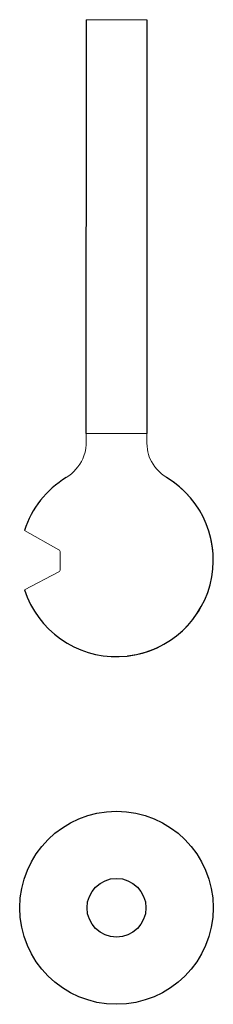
# Model space of a CAD drawing. Header units: millimetres. Extents: x 291 to 991, y -597 to 2973.
import ezdxf

# ---------------------------------------------------------------- set-up
doc = ezdxf.new("R2010")
doc.units = ezdxf.units.MM
doc.header["$LTSCALE"] = 6
doc.linetypes.add('SLD-Continue', pattern=[0])

msp = doc.modelspace()

# ---------------------------------------------------------------- hatches: boundary and pattern name
at = {"linetype": 'SLD-Continue', "lineweight": 0}
h = msp.add_hatch(dxfattribs=at)
h.set_pattern_fill('DIN 201 ACIER ET FONTE', scale=1.5, style=0, pattern_type=2)
h.set_pattern_definition([(45, (0, 0), (-121.233, 121.233), []), (45, (40.41, 0), (-121.233, 121.233), []), (45, (80.82, 0), (-121.233, 121.233), []), (45, (121.23, 0), (-121.233, 121.233), [])])
edge = h.paths.add_edge_path(flags=0)
edge.add_arc((550.8, 841.3), 4, 27.3705, 90)
edge.add_line((550.8, 845.3), (544.3, 845.3))
edge.add_arc((544.3, 841.3), 4, 90, 152.6295)
edge.add_line((540.7, 843.1), (539.2, 840.3))
edge.add_line((539.2, 840.3), (525.8, 840.3))
edge.add_line((525.8, 840.3), (524.3, 843.1))
edge.add_arc((520.8, 841.3), 4, 27.3705, 90)
edge.add_line((520.8, 845.3), (511.3, 845.3))
edge.add_arc((511.3, 841.3), 4, 90, 152.6295)
edge.add_line((507.7, 843.1), (505.5, 838.8))
edge.add_arc((508.1, 837.5), 3, 152.6295, 175)
edge.add_line((505.2, 837.7), (504.5, 830.3))
edge.add_line((504.5, 830.3), (557.5, 830.3))
edge.add_line((557.5, 830.3), (556.9, 837.7))
edge.add_arc((553.9, 837.5), 3, 5, 27.3705)
edge.add_line((556.5, 838.8), (554.3, 843.1))

# ---------------------------------------------------------------- linework, layer by layer
for p, q in [((530.8, 2973.4), (529.3, 1473.4)), ((750, 2973.4), (750, 1473.4))]:
    msp.add_line(p, q)
at = {"color": 7, "linetype": 'SLD-Continue', "lineweight": 15}
for p, q in [((530.8, 2973.4), (533.8, 2973.4)), ((533.8, 2973.4), (747, 2973.4)), ((747, 2973.4), (750, 2973.4)), ((530.8, 1473.4), (533.8, 1473.4)), ((533.8, 1473.4), (747, 1473.4)), ((747, 1473.4), (750, 1473.4)), ((431.9, 1051), (307.4, 1121)), ((437, 980.3), (437, 1042.3)), ((431.7, 971.5), (307.4, 906.3))]:
    msp.add_line(p, q, dxfattribs=at)
at = {"color": 7, "linetype": 'SLD-Continue', "lineweight": 15, "flags": 128}
for points in [[(458.6, 1312.8), (468.2, 1319.5), (477.2, 1327), (485.7, 1334.9), (494, 1343.2), (501.2, 1352.3), (507.9, 1361.6), (513.9, 1371.4), (519, 1381.6), (522.9, 1392.4), (526.6, 1405.5), (529.2, 1418.9), (530.3, 1432.5), (530.9, 1446.1), (530.8, 1459.7), (530.8, 1473.4)], [(750, 1473.4), (750.1, 1461.7), (750, 1450), (750.2, 1438.4), (751, 1426.7), (752.2, 1415.1), (754.1, 1406.2), (756.5, 1397.3), (759.2, 1388.6), (762.6, 1380.1), (766.8, 1371.9), (772.8, 1361.9), (779.6, 1352.4), (786.9, 1343.2), (795.1, 1335), (803.7, 1327), (812.7, 1319.5), (822.2, 1312.8)]]:
    msp.add_lwpolyline(points, dxfattribs=at)
for radius in [350, 106.6]:
    msp.add_circle((640.5, -247), radius)
for start, end in [(197.8801, 58.8622), (121.3051, 162.1499)]:
    msp.add_arc((640.5, 1013.8), 350, start, end)
at = {"color": 7, "linetype": 'SLD-Continue', "lineweight": 15}
for centre, radius, start, end in [((640.5, 1013.8), 350, 0, 58.7061), ((427, 1042.3), 10, 360, 60.6469), ((640.5, 1013.8), 350, 276.5624, 0), ((427, 980.3), 10, 297.6873, 0)]:
    msp.add_arc(centre, radius, start, end, dxfattribs=at)

doc.saveas('drawing.dxf')
